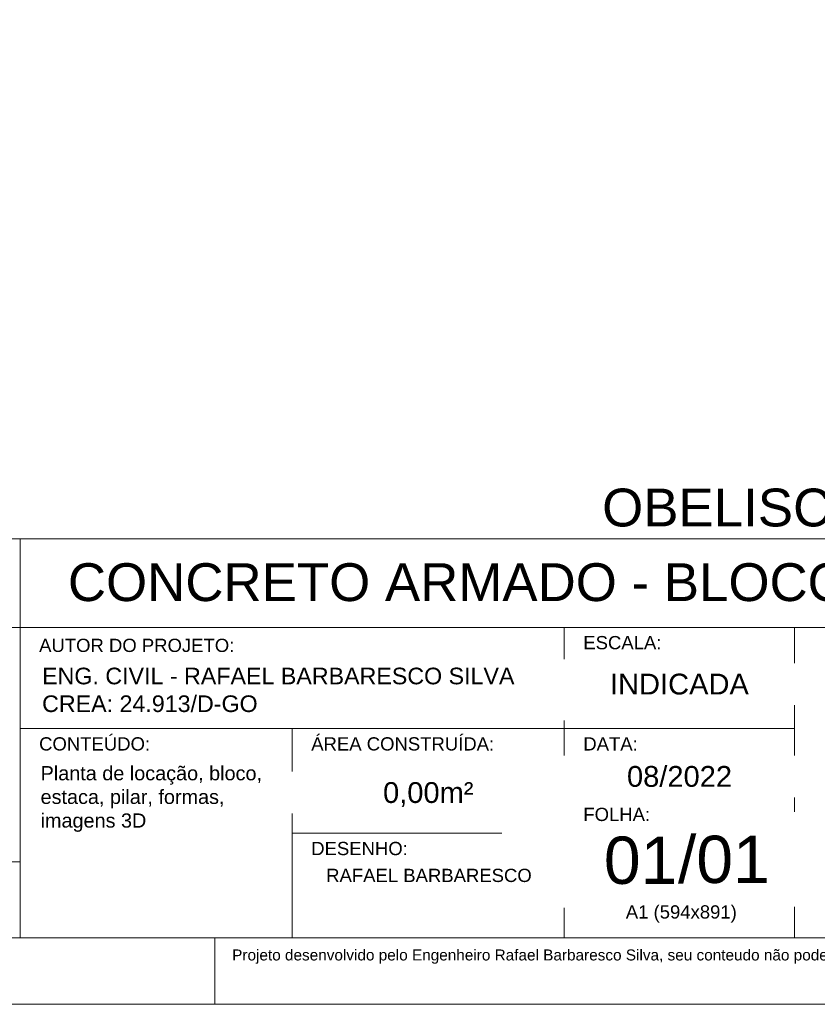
# Model space of a CAD drawing. Header units: millimetres. Extents: x 37.1 to 121.2, y 27.3 to 86.7.
# Tile 4 of 9: x 99.7 to 111.7, y 27.3 to 42.1. Entities that reach past the tile are written whole.
import ezdxf

# ---------------------------------------------------------------- set-up
doc = ezdxf.new("R2010")
doc.units = ezdxf.units.MM
doc.header["$MEASUREMENT"] = 0
doc.layers.get('0').update_dxf_attribs({"lineweight": 5})
doc.layers.add('PDF_Text', color=7, linetype='Continuous')
doc.layers.add('TEXTO CARIMBO 02', color=114, linetype='Continuous')
doc.layers.add('PRANCHA 01', color=7, linetype='Continuous', lineweight=20)
doc.layers.add('Textos', color=7, linetype='Continuous', lineweight=5)
doc.styles.add('Arial_2', font='arial.ttf', dxfattribs={"height": 0.05})
doc.styles.add('Arial_3', font='arial.ttf', dxfattribs={"height": 0.125})
doc.styles.add('Arial_4', font='arial.ttf', dxfattribs={"height": 0.09})
doc.styles.add('Arial_5', font='arial.ttf', dxfattribs={"height": 0.003})
doc.styles.add('Arial_6', font='arial.ttf', dxfattribs={"height": 0.001399})
doc.styles.add('PDF Arial', font='arial.ttf')

# ---------------------------------------------------------------- blocks, each defined once
blk = doc.blocks.new('Carimbo_Rafael_2022')
for p, q in [((546.634, -54.927), (575.244, -54.927)), ((554.816, -54.927), (554.816, -60.927)), ((546.634, -56.26), (575.244, -56.26)), ((546.634, -60.927), (575.244, -60.927))]:
    blk.add_line(p, q)
at = {"layer": 'Textos'}
for p, q in [((562.999, -60.927), (562.999, -56.26)), ((566.461, -60.927), (566.461, -56.26)), ((554.816, -57.781), (566.461, -57.781)), ((558.908, -60.927), (558.908, -57.781)), ((558.908, -59.354), (562.999, -59.354)), ((546.634, -59.785), (554.816, -59.785))]:
    blk.add_line(p, q, dxfattribs=at)
at = {"layer": 'PDF_Text', "insert": (558.005, -61.318), "char_height": 0.165, "attachment_point": 7, "style": 'PDF Arial'}
blk.add_mtext('Projeto desenvolvido pelo Engenheiro Rafael Barbaresco Silva, seu conteudo não pode ser copiado ou utilizado por terceiros sem autorização, conforme Lei 9.610/98.', dxfattribs=at)
at = {"layer": 'TEXTO CARIMBO 02', "char_height": 0.56881, "attachment_point": 3, "style": 'Arial_3'}
for s, insert, width in [('OBELISCO PADRÃO AGEHAB', (574.739, -54.174), 12.15443), ('\\pxqr;CONCRETO ARMADO - BLOCOS SOBRE ESTACAS', (574.739, -55.296), 19.92225)]:
    blk.add_mtext(s, dxfattribs=dict(at, insert=insert, width=width))
at = {"layer": 'TEXTO CARIMBO 02', "insert": (560.964, -59.889), "char_height": 0.19909, "width": 3.73525, "attachment_point": 2, "style": 'Arial_4', "bg_fill": 2}
blk.add_mtext('RAFAEL BARBARESCO', dxfattribs=at)
at = {"layer": 'Textos', "attachment_point": 1, "style": 'Arial_2', "bg_fill": 2}
for s, insert, char_height, width in [('ESCALA:', (563.285, -56.39), 0.1991, 1.72144), ('AUTOR DO PROJETO:', (555.102, -56.431), 0.19909, 3.53531), ('DATA:', (563.285, -57.912), 0.1991, 1.72144), ('DESENHO:', (559.194, -59.485), 0.1991, 1.72144)]:
    blk.add_mtext(s, dxfattribs=dict(at, insert=insert, char_height=char_height, width=width))
at = {"layer": 'TEXTO CARIMBO 02', "bg_fill": 2}
for s, insert, char_height, width, attachment_point, style in [('\\pxqc;INDICADA', (562.999, -56.956), 0.31285, 3.46218, 1, 'Arial_4'), ('\\pxqc;0,00m²', (558.908, -58.587), 0.31285, 4.09136, 1, 'Arial_4'), ('\\pxqc,t2;/01', (567.13, -59.392), 0.71102, 3.46218, 3, 'Arial_5')]:
    blk.add_mtext(s, dxfattribs=dict(at, insert=insert, char_height=char_height, width=width, attachment_point=attachment_point, style=style))
at = {"layer": 'Textos', "attachment_point": 1, "style": 'Arial_2', "bg_fill": 2}
for s, insert, char_height, width in [('CONTEÚDO:', (555.102, -57.912), 0.1991, 1.72144), ('ÁREA CONSTRUÍDA:', (559.194, -57.912), 0.19909, 3.2972)]:
    blk.add_mtext(s, dxfattribs=dict(at, insert=insert, char_height=char_height, width=width))
at = {"layer": 'TEXTO CARIMBO 02', "attachment_point": 1, "style": 'Arial_4', "bg_fill": 2}
for s, insert, char_height, width in [('\\pxql;ENG. CIVIL - RAFAEL BARBARESCO SILVA\\PCREA: 24.913/D-GO', (555.147, -56.866), 0.25, 7.86836), ('\\pxqc;08/2022', (563.12, -58.344), 0.31285, 3.22323)]:
    blk.add_mtext(s, dxfattribs=dict(at, insert=insert, char_height=char_height, width=width))
at = {"layer": 'Textos', "insert": (563.285, -58.972), "char_height": 0.1991, "width": 1.72144, "attachment_point": 1, "style": 'Arial_2', "bg_fill": 2}
blk.add_mtext('FOLHA:', dxfattribs=at)

msp = doc.modelspace()

# ---------------------------------------------------------------- linework, layer by layer
at = {"layer": 'PRANCHA 01'}
for points in [[(37.077, 27.2638), (121.177, 27.2638), (121.177, 86.6638), (37.077, 86.6638), (37.077, 27.2638)], [(102.677, 28.2638), (102.677, 27.2638)], [(102.677, 28.2638), (102.677, 27.2638)]]:
    msp.add_lwpolyline(points, dxfattribs=at)
msp.add_lwpolyline([(39.577, 28.2638), (120.177, 28.2638), (120.177, 85.6638), (39.577, 85.6638)], close=True, dxfattribs=at)

# ---------------------------------------------------------------- next in the draw order: block references
msp.add_blockref('Carimbo_Rafael_2022', (-455.0674, 89.1903))

# ---------------------------------------------------------------- next in the draw order: texts
at = {"layer": 'TEXTO CARIMBO 02', "lineweight": 18, "insert": (100.0568, 30.8444), "char_height": 0.213305, "width": 3.491792, "attachment_point": 1, "style": 'Arial_6', "bg_fill": 2}
msp.add_mtext('Planta de locação, bloco, estaca, pilar, formas, imagens 3D', dxfattribs=at)
at = {"layer": 'TEXTO CARIMBO 02', "insert": (110.8104, 29.7852), "char_height": 0.711018, "width": 3.46218, "attachment_point": 3, "style": 'Arial_5', "bg_fill": 2}
msp.add_mtext('\\pxqc,t2;01', dxfattribs=at)

# ---------------------------------------------------------------- next in the draw order: texts
at = {"layer": 'Textos', "insert": (109.6912, 28.752), "char_height": 0.199085, "width": 2.761963, "attachment_point": 2, "style": 'Arial_2', "bg_fill": 2}
msp.add_mtext('A1 (594x891)', dxfattribs=at)

doc.saveas('drawing.dxf')
